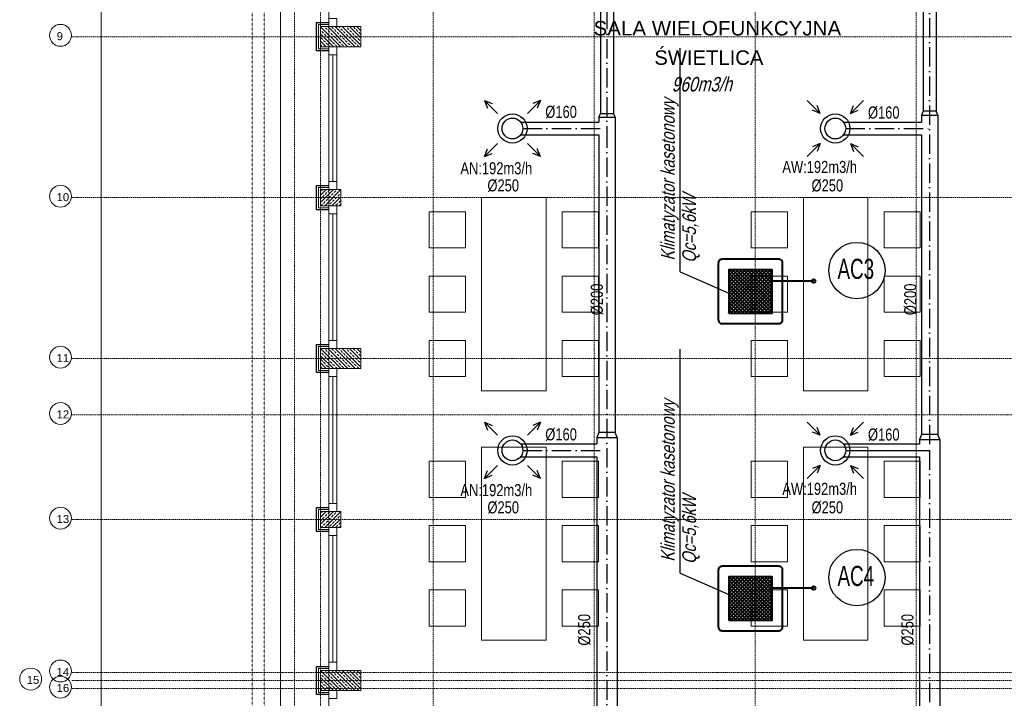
# Model space of a CAD drawing. Header units: millimetres. Extents: x 49908 to 79848, y -11883 to -3092.
# Tile 190 of 222: x 75377 to 76600, y -5849 to -5005. Entities that reach past the tile are written whole.
import ezdxf
from ezdxf.enums import TextEntityAlignment as Align

# ---------------------------------------------------------------- set-up
doc = ezdxf.new("R2010")
doc.units = ezdxf.units.MM
for name, pattern in [('0.5_0.5', [10, 5, -5]), ('ACAD_ISO10W100', [18, 12, -3, 0, -3]), ('DASHDOT', [1, 0.5, -0.25, 0, -0.25]), ('DASHED', [19.05, 12.7, -6.35])]:
    doc.linetypes.add(name, pattern=pattern)
doc.layers.get('0').update_dxf_attribs({"color": 9, "lineweight": 9})
for name, color, linetype, lineweight in [('A stolarka', 9, 'Continuous', 9), ('A wyp ruchome', 9, 'Continuous', 9), ('A_CIENKA', 9, 'Continuous', 9), ('A_IZOLACJA', 9, 'ZIGZAG', 9), ('A_KONSTRUKCJA', 9, 'Continuous', 25), ('A_OSIE', 9, 'DASHDOT', 9), ('A_PRZERYW', 9, 'DASHED', 9), ('A_WIDOK', 9, 'Continuous', 9), ('S_Klimatyzacja', 4, 'Continuous', 40), ('\x9dciany', 9, 'Continuous', 9)]:
    doc.layers.add(name, color=color, linetype=linetype, lineweight=lineweight)
doc.layers.add('A_WYMIAR', color=9, linetype='Continuous', lineweight=5, transparency=0.2)
doc.layers.add('S_Opis CO', color=2, linetype='Continuous')
for name, color, linetype, true_color in [('S_W_Opis', 7, 'Continuous', 0xb000eb), ('S_W_went nawiewna', 7, 'Continuous', 0x129b2b), ('S_W_went wywiewna', 7, 'Continuous', 0xdf5d0c)]:
    doc.layers.add(name, color=color, linetype=linetype, true_color=true_color)
doc.styles.add('Arial', font='arial.ttf')
doc.styles.add('Arial CE', font='arial.ttf')
doc.styles.add('ROMANS', font='romanpl.shx', dxfattribs={"bigfont": 'romanbigpl.shx'})
doc.linetypes.add('ZIGZAG', pattern='A,0.00254,-5.08,[131,ltypeshp.shx,S=5.08,R=0,X=-5.08,Y=0],-10.16,[131,ltypeshp.shx,S=5.08,R=180,X=5.08,Y=0],-5.08', length=20.32254)

msp = doc.modelspace()

# ---------------------------------------------------------------- hatches: boundary and pattern name
at = {"lineweight": 5, "ltscale": 0.25}
h = msp.add_hatch(dxfattribs=at)
h.set_pattern_fill('ANSI33', color=256, angle=90, style=0)
h.set_pattern_definition([(135, (75775.4694, -5039.1265), (-4.4901, -4.4901), []), (135, (75775.4694, -5034.6363), (-4.4901, -4.4901), [3.175, -1.5875])])
h.paths.add_polyline_path([(75750.5, -5039.1), (75800.5, -5039.1), (75800.5, -5014.1), (75750.5, -5014.1)])
h = msp.add_hatch(dxfattribs=at)
h.set_pattern_fill('ANSI33', color=256, style=0)
h.set_pattern_definition([(45, (75750.4694, -5241.6265), (-4.4901, 4.4901), []), (45, (75754.9595, -5241.6265), (-4.4901, 4.4901), [3.175, -1.5875])])
h.paths.add_polyline_path([(75750.5, -5216.6), (75750.5, -5236.6), (75775.5, -5236.6), (75775.5, -5216.6)])
h = msp.add_hatch(dxfattribs=at)
h.set_pattern_fill('ANSI33', color=256, angle=90, style=0)
h.set_pattern_definition([(135, (75775.4694, -5439.1265), (-4.4901, -4.4901), []), (135, (75775.4694, -5434.6363), (-4.4901, -4.4901), [3.175, -1.5875])])
h.paths.add_polyline_path([(75750.5, -5439.1), (75800.5, -5439.1), (75800.5, -5414.1), (75750.5, -5414.1)])
h = msp.add_hatch(dxfattribs=at)
h.set_pattern_fill('ANSI33', color=256, style=0)
h.set_pattern_definition([(45, (75750.4694, -5641.6265), (-4.4901, 4.4901), []), (45, (75754.9595, -5641.6265), (-4.4901, 4.4901), [3.175, -1.5875])])
h.paths.add_polyline_path([(75750.5, -5616.6), (75750.5, -5636.6), (75775.5, -5636.6), (75775.5, -5616.6)])
h = msp.add_hatch(dxfattribs=at)
h.set_pattern_fill('ANSI33', color=256, angle=90, style=0)
h.set_pattern_definition([(135, (75775.4694, -5839.1265), (-4.4901, -4.4901), []), (135, (75775.4694, -5834.6363), (-4.4901, -4.4901), [3.175, -1.5875])])
h.paths.add_polyline_path([(75750.5, -5839.1), (75800.5, -5839.1), (75800.5, -5814.1), (75750.5, -5814.1)])
at = {"layer": 'S_Klimatyzacja'}
h = msp.add_hatch(dxfattribs=at)
h.set_pattern_fill('ANSI37', color=1)
h.set_pattern_definition([(45, (-4053.677, -1332.4212), (-2.24506403, 2.24506403), []), (135, (-4053.677, -1332.4212), (-2.24506403, -2.24506403), [])])
h.paths.add_polyline_path([(76257.6, -5370.1), (76311.4, -5370.1), (76311.4, -5316.3), (76257.6, -5316.3)])
h = msp.add_hatch(dxfattribs=at)
h.set_pattern_fill('ANSI37', color=1)
h.set_pattern_definition([(45, (-4053.677, -1713.9633), (-2.24506403, 2.24506403), []), (135, (-4053.677, -1713.9633), (-2.24506403, -2.24506403), [])])
h.paths.add_polyline_path([(76257.6, -5751.7), (76311.4, -5751.7), (76311.4, -5697.8), (76257.6, -5697.8)])

# ---------------------------------------------------------------- linework, layer by layer
for points in [[(75750.5, -5039.1), (75800.5, -5039.1), (75800.5, -5014.1), (75750.5, -5014.1)], [(75750.5, -5216.6), (75750.5, -5236.6), (75775.5, -5236.6), (75775.5, -5216.6)], [(75750.5, -5439.1), (75800.5, -5439.1), (75800.5, -5414.1), (75750.5, -5414.1)], [(75750.5, -5616.6), (75750.5, -5636.6), (75775.5, -5636.6), (75775.5, -5616.6)], [(75750.5, -5839.1), (75800.5, -5839.1), (75800.5, -5814.1), (75750.5, -5814.1)]]:
    msp.add_lwpolyline(points, close=True)
at = {"layer": 'A stolarka'}
for points in [[(75760.5, -4836.6), (75760.5, -5014.1)], [(75770.5, -5014.1), (75770.5, -5004.1), (75760.5, -5004.1), (75760.5, -5014.1), (75770.5, -5014.1)], [(75760.5, -5039.1), (75760.5, -5216.6)], [(75770.5, -5049.1), (75770.5, -5039.1), (75760.5, -5039.1), (75760.5, -5049.1), (75770.5, -5049.1)], [(75765.5, -5049.1), (75765.5, -5206.6)], [(75770.5, -5049.1), (75770.5, -5206.6)], [(75770.5, -5216.6), (75770.5, -5206.6), (75760.5, -5206.6), (75760.5, -5216.6), (75770.5, -5216.6)], [(75760.5, -5236.6), (75760.5, -5414.1)], [(75770.5, -5246.6), (75770.5, -5236.6), (75760.5, -5236.6), (75760.5, -5246.6), (75770.5, -5246.6)], [(75765.5, -5246.6), (75765.5, -5404.1)], [(75770.5, -5246.6), (75770.5, -5404.1)], [(75770.5, -5414.1), (75770.5, -5404.1), (75760.5, -5404.1), (75760.5, -5414.1), (75770.5, -5414.1)], [(75760.5, -5439.1), (75760.5, -5616.6)], [(75770.5, -5449.1), (75770.5, -5439.1), (75760.5, -5439.1), (75760.5, -5449.1), (75770.5, -5449.1)], [(75765.5, -5449.1), (75765.5, -5606.6)], [(75770.5, -5449.1), (75770.5, -5606.6)], [(75770.5, -5616.6), (75770.5, -5606.6), (75760.5, -5606.6), (75760.5, -5616.6), (75770.5, -5616.6)], [(75760.5, -5636.6), (75760.5, -5814.1)], [(75770.5, -5646.6), (75770.5, -5636.6), (75760.5, -5636.6), (75760.5, -5646.6), (75770.5, -5646.6)], [(75765.5, -5646.6), (75765.5, -5804.1)], [(75770.5, -5646.6), (75770.5, -5804.1)], [(75770.5, -5814.1), (75770.5, -5804.1), (75760.5, -5804.1), (75760.5, -5814.1), (75770.5, -5814.1)], [(75760.5, -5839.1), (75760.5, -6016.6)], [(75770.5, -5849.1), (75770.5, -5839.1), (75760.5, -5839.1), (75760.5, -5849.1), (75770.5, -5849.1)]]:
    msp.add_lwpolyline(points, dxfattribs=at)
at = {"layer": 'A wyp ruchome'}
for points in [[(76030.5, -5226.6), (76030.5, -5466.6), (75950.5, -5466.6), (75950.5, -5226.6)], [(76430.5, -5226.6), (76430.5, -5466.6), (76350.5, -5466.6), (76350.5, -5226.6)], [(75930.5, -5244.1), (75885.5, -5244.1), (75885.5, -5289.1), (75930.5, -5289.1)], [(76050.5, -5244.1), (76095.5, -5244.1), (76095.5, -5289.1), (76050.5, -5289.1)], [(76330.5, -5244.1), (76285.5, -5244.1), (76285.5, -5289.1), (76330.5, -5289.1)], [(76450.5, -5244.1), (76495.5, -5244.1), (76495.5, -5289.1), (76450.5, -5289.1)], [(75930.5, -5324.1), (75885.5, -5324.1), (75885.5, -5369.1), (75930.5, -5369.1)], [(76050.5, -5324.1), (76095.5, -5324.1), (76095.5, -5369.1), (76050.5, -5369.1)], [(76330.5, -5324.1), (76285.5, -5324.1), (76285.5, -5369.1), (76330.5, -5369.1)], [(76450.5, -5324.1), (76495.5, -5324.1), (76495.5, -5369.1), (76450.5, -5369.1)], [(75930.5, -5404.1), (75885.5, -5404.1), (75885.5, -5449.1), (75930.5, -5449.1)], [(76050.5, -5404.1), (76095.5, -5404.1), (76095.5, -5449.1), (76050.5, -5449.1)], [(76330.5, -5404.1), (76285.5, -5404.1), (76285.5, -5449.1), (76330.5, -5449.1)], [(76450.5, -5404.1), (76495.5, -5404.1), (76495.5, -5449.1), (76450.5, -5449.1)], [(76030.5, -5536.6), (76030.5, -5776.6), (75950.5, -5776.6), (75950.5, -5536.6)], [(76430.5, -5536.6), (76430.5, -5776.6), (76350.5, -5776.6), (76350.5, -5536.6)], [(75930.5, -5554.1), (75885.5, -5554.1), (75885.5, -5599.1), (75930.5, -5599.1)], [(76050.5, -5554.1), (76095.5, -5554.1), (76095.5, -5599.1), (76050.5, -5599.1)], [(76330.5, -5554.1), (76285.5, -5554.1), (76285.5, -5599.1), (76330.5, -5599.1)], [(76450.5, -5554.1), (76495.5, -5554.1), (76495.5, -5599.1), (76450.5, -5599.1)], [(75930.5, -5634.1), (75885.5, -5634.1), (75885.5, -5679.1), (75930.5, -5679.1)], [(76050.5, -5634.1), (76095.5, -5634.1), (76095.5, -5679.1), (76050.5, -5679.1)], [(76330.5, -5634.1), (76285.5, -5634.1), (76285.5, -5679.1), (76330.5, -5679.1)], [(76450.5, -5634.1), (76495.5, -5634.1), (76495.5, -5679.1), (76450.5, -5679.1)], [(75930.5, -5714.1), (75885.5, -5714.1), (75885.5, -5759.1), (75930.5, -5759.1)], [(76050.5, -5714.1), (76095.5, -5714.1), (76095.5, -5759.1), (76050.5, -5759.1)], [(76330.5, -5714.1), (76285.5, -5714.1), (76285.5, -5759.1), (76330.5, -5759.1)], [(76450.5, -5714.1), (76495.5, -5714.1), (76495.5, -5759.1), (76450.5, -5759.1)]]:
    msp.add_lwpolyline(points, close=True, dxfattribs=at)
at = {"layer": 'A_CIENKA'}
msp.add_line((75700.5, -4816.6), (75700.5, -6546.6), dxfattribs=at)
at = {"layer": 'A_IZOLACJA', "ltscale": 0.005}
for points in [[(75760.5, -5041.6), (75748, -5041.6), (75748, -5011.6), (75760.5, -5011.6)], [(75760.5, -5239.1), (75748, -5239.1), (75748, -5214.1), (75760.5, -5214.1)], [(75760.5, -5441.6), (75748, -5441.6), (75748, -5411.6), (75760.5, -5411.6)], [(75760.5, -5639.1), (75748, -5639.1), (75748, -5614.1), (75760.5, -5614.1)], [(75760.5, -5841.6), (75748, -5841.6), (75748, -5811.6), (75760.5, -5811.6)]]:
    msp.add_lwpolyline(points, dxfattribs=at)
at = {"layer": 'A_KONSTRUKCJA'}
for points in [[(75760.5, -5044.1), (75745.5, -5044.1), (75745.5, -5009.1), (75760.5, -5009.1)], [(75760.5, -5241.6), (75745.5, -5241.6), (75745.5, -5211.6), (75760.5, -5211.6)], [(75760.5, -5444.1), (75745.5, -5444.1), (75745.5, -5409.1), (75760.5, -5409.1)], [(75760.5, -5641.6), (75745.5, -5641.6), (75745.5, -5611.6), (75760.5, -5611.6)], [(75760.5, -5844.1), (75745.5, -5844.1), (75745.5, -5809.1), (75760.5, -5809.1)]]:
    msp.add_lwpolyline(points, dxfattribs=at)
at = {"layer": 'A_OSIE', "ltscale": 0.3, "transparency": 33554559}
for p, q in [((75718, -3903), (75718, -7140.1)), ((75760.5, -3903), (75760.5, -7140.1)), ((75890.5, -7140.1), (75890.2, -3903)), ((76090.5, -7140.1), (76090.5, -3902.9)), ((76290.5, -7140.1), (76290.5, -3903)), ((76490.5, -7140.1), (76490.5, -3903)), ((78341.8, -5026.6), (75440.8, -5026.6)), ((78341.8, -5226.6), (75440.8, -5226.6)), ((78341.8, -5426.6), (75440.8, -5426.6)), ((75440.8, -5496.6), (78341.8, -5496.6)), ((78341.8, -5626.6), (75440.8, -5626.6)), ((78341.8, -5816.6), (75440.8, -5816.6)), ((78344.5, -5826.6), (75440.8, -5826.6)), ((78341.8, -5836.6), (75440.8, -5836.6))]:
    msp.add_line(p, q, dxfattribs=at)
at = {"layer": 'A_PRZERYW', "ltscale": 0.01}
msp.add_lwpolyline([(76680.5, -6566.6), (75750.5, -6566.6), (75750.5, -4643.6)], dxfattribs=at)
at = {"layer": 'A_WIDOK', "linetype": '0.5_0.5', "ltscale": 0.02}
for p, q in [((75665.5, -4636.6), (75665.5, -6651.6)), ((75680.5, -4636.6), (75680.5, -6636.6))]:
    msp.add_line(p, q, dxfattribs=at)
at = {"layer": 'A_WYMIAR'}
for centre in [(75427.3, -5024.9), (75427.3, -5224.9), (75427.3, -5424.9), (75427.3, -5494.9), (75427.3, -5624.9), (75427.3, -5814.9), (75390.2, -5824.9), (75427.3, -5834.9)]:
    msp.add_circle(centre, 13.6, dxfattribs=at)
at = {"layer": 'S_Klimatyzacja'}
for p, q in [((76362.9, -5330.3), (76311.4, -5330.3)), ((76362.9, -5711.9), (76311.4, -5711.9))]:
    msp.add_line(p, q, dxfattribs=at)
at = {"layer": 'S_Klimatyzacja', "color": 3}
for points in [[(76249.3, -5383.2), (76319.8, -5383.2, 0.414214), (76324.5, -5378.5), (76324.5, -5308, 0.414214), (76319.8, -5303.2), (76249.3, -5303.2, 0.414214), (76244.5, -5308), (76244.5, -5378.5, 0.414214)], [(76249.3, -5764.8), (76319.8, -5764.8, 0.414214), (76324.5, -5760), (76324.5, -5689.5, 0.414214), (76319.8, -5684.8), (76249.3, -5684.8, 0.414214), (76244.5, -5689.5), (76244.5, -5760, 0.414214)]]:
    msp.add_lwpolyline(points, format="xyb", close=True, dxfattribs=at)
for points in [[(76257.6, -5370.1), (76311.4, -5370.1), (76311.4, -5316.3), (76257.6, -5316.3)], [(76257.6, -5751.7), (76311.4, -5751.7), (76311.4, -5697.8), (76257.6, -5697.8)]]:
    msp.add_lwpolyline(points, close=True, dxfattribs=at)
at = {"layer": 'S_Klimatyzacja', "ltscale": 0.01}
for centre in [(76362.9, -5330.3), (76362.9, -5711.9)]:
    msp.add_circle(centre, 2.27, dxfattribs=at)
at = {"layer": 'S_Opis CO', "color": 3, "ltscale": 0.1}
for p, q in [((76197.1, -5318.9), (76197.1, -5040.8)), ((76197.1, -5693.2), (76197.1, -5415.1))]:
    msp.add_line(p, q, dxfattribs=at)
at = {"layer": 'S_Opis CO', "color": 1, "ltscale": 0.1}
for p, q in [((76197.1, -5318.9), (76257.6, -5345.4)), ((76197.1, -5693.2), (76257.6, -5719.7))]:
    msp.add_line(p, q, dxfattribs=at)
at = {"layer": 'S_Opis CO', "color": 3}
for centre in [(76416.8, -5317.2), (76416.8, -5698.8)]:
    msp.add_circle(centre, 35, dxfattribs=at)
at = {"layer": 'S_W_went nawiewna', "ltscale": 2}
for p, q in [((76114.2, -4726.5), (76114.2, -5122)), ((76098.2, -4748.7), (76098.2, -5122)), ((75953.9, -5105.8), (75963.5, -5109.8)), ((75953.9, -5105.8), (75957.9, -5115.5)), ((75953.9, -5105.8), (75970.1, -5122)), ((76023.7, -5105.8), (76007.5, -5122)), ((76023.7, -5105.8), (76014, -5109.8)), ((76023.7, -5105.8), (76019.7, -5115.5)), ((76096.2, -5127.2), (76098.2, -5122)), ((76098.2, -5122), (76114.2, -5122)), ((76114.2, -5122), (76116.2, -5127.2)), ((75998.9, -5132.7), (76096.2, -5132.7)), ((76096.2, -5127.2), (76096.2, -5132.7)), ((76116.2, -5127.2), (76096.2, -5127.2)), ((76116.2, -5127.2), (76116.2, -5518.7)), ((75998.9, -5148.7), (76096.2, -5148.7)), ((76096.2, -5148.7), (76096.2, -5518.7)), ((75953.9, -5175.6), (75970.1, -5159.4)), ((76023.7, -5175.6), (76007.5, -5159.4)), ((75953.9, -5175.6), (75957.9, -5165.9)), ((75953.9, -5175.6), (75963.5, -5171.6)), ((76023.7, -5175.6), (76014, -5171.6)), ((76023.7, -5175.6), (76019.7, -5165.9)), ((75953.9, -5505.8), (75963.5, -5509.8)), ((75953.9, -5505.8), (75957.9, -5515.5)), ((75953.9, -5505.8), (75970.1, -5522)), ((76023.7, -5505.8), (76007.5, -5522)), ((76023.7, -5505.8), (76014, -5509.8)), ((76023.7, -5505.8), (76019.7, -5515.5)), ((76096.2, -5518.7), (76093.7, -5524.8)), ((76093.7, -5524.8), (76118.7, -5524.8)), ((76093.7, -5524.8), (76093.7, -5532.7)), ((76116.2, -5518.7), (76096.2, -5518.7)), ((76118.7, -5524.8), (76116.2, -5518.7)), ((76118.7, -5524.8), (76118.7, -5903.9)), ((75998.9, -5532.7), (76093.7, -5532.7)), ((75998.9, -5548.7), (76093.7, -5548.7)), ((76093.7, -5548.7), (76093.7, -5903.9)), ((75953.9, -5575.6), (75970.1, -5559.4)), ((75953.9, -5575.6), (75957.9, -5565.9)), ((76023.7, -5575.6), (76007.5, -5559.4)), ((76023.7, -5575.6), (76019.7, -5565.9)), ((75953.9, -5575.6), (75963.5, -5571.6)), ((76023.7, -5575.6), (76014, -5571.6))]:
    msp.add_line(p, q, dxfattribs=at)
at = {"layer": 'S_W_went nawiewna', "color": 1, "linetype": 'ACAD_ISO10W100', "ltscale": 2}
for p, q in [((76106.2, -4740.7), (76106.2, -5140.7)), ((76001.7, -5140.7), (76106.2, -5140.7)), ((76106.2, -5140.7), (76106.2, -5922)), ((76001.7, -5540.7), (76106.2, -5540.7))]:
    msp.add_line(p, q, dxfattribs=at)
at = {"layer": 'S_W_went nawiewna'}
for centre, radius in [((75988.8, -5140.7), 18.2), ((75988.8, -5140.7), 12.9), ((75988.8, -5540.7), 18.2), ((75988.8, -5540.7), 12.9)]:
    msp.add_circle(centre, radius, dxfattribs=at)
at = {"layer": 'S_W_went wywiewna', "color": 1, "linetype": 'ACAD_ISO10W100', "ltscale": 2}
for p, q in [((76507.1, -4606.6), (76507.1, -5540.7)), ((76402.8, -5140.7), (76507.1, -5140.7)), ((76507.1, -5540.7), (76507.1, -5921.1))]:
    msp.add_line(p, q, dxfattribs=at)
at = {"layer": 'S_W_went wywiewna', "ltscale": 2}
for p, q in [((76515.1, -4723.9), (76515.1, -5119.2)), ((76499.1, -4748.7), (76499.1, -5119.2)), ((76371.2, -5122), (76355, -5105.8)), ((76371.2, -5122), (76367.2, -5112.3)), ((76408.6, -5122), (76424.8, -5105.8)), ((76408.6, -5122), (76412.6, -5112.3)), ((76371.2, -5122), (76361.5, -5118)), ((76408.6, -5122), (76418.3, -5118)), ((76499.1, -5119.2), (76497.1, -5124.1)), ((76497.1, -5124.1), (76517.1, -5124.1)), ((76497.1, -5124.1), (76497.1, -5132.7)), ((76515.1, -5119.2), (76499.1, -5119.2)), ((76517.1, -5124.1), (76515.1, -5119.2)), ((76517.1, -5124.1), (76517.1, -5521.1)), ((76400, -5132.7), (76497.1, -5132.7)), ((76400, -5148.7), (76497.1, -5148.7)), ((76497.1, -5148.7), (76497.1, -5521.1)), ((76371.2, -5159.4), (76355, -5175.6)), ((76371.2, -5159.4), (76361.5, -5163.4)), ((76371.2, -5159.4), (76367.2, -5169.1)), ((76408.6, -5159.4), (76418.3, -5163.4)), ((76408.6, -5159.4), (76412.6, -5169.1)), ((76408.6, -5159.4), (76424.8, -5175.6)), ((76371.2, -5522), (76355, -5505.8)), ((76371.2, -5522), (76367.2, -5512.3)), ((76408.6, -5522), (76424.8, -5505.8)), ((76408.6, -5522), (76412.6, -5512.3)), ((76371.2, -5522), (76361.5, -5518)), ((76408.6, -5522), (76418.3, -5518)), ((76497.1, -5521.1), (76494.6, -5527.2)), ((76494.6, -5527.2), (76494.6, -5532.7)), ((76494.6, -5527.2), (76519.6, -5527.2)), ((76517.1, -5521.1), (76497.1, -5521.1)), ((76519.6, -5527.2), (76517.1, -5521.1)), ((76519.6, -5527.2), (76519.6, -5903)), ((76400, -5532.7), (76494.6, -5532.7)), ((76402.8, -5540.7), (76507.1, -5540.7)), ((76400, -5548.7), (76494.6, -5548.7)), ((76494.6, -5548.7), (76494.6, -5903)), ((76371.2, -5559.4), (76355, -5575.6)), ((76371.2, -5559.4), (76361.5, -5563.4)), ((76371.2, -5559.4), (76367.2, -5569.1)), ((76408.6, -5559.4), (76418.3, -5563.4)), ((76408.6, -5559.4), (76412.6, -5569.1)), ((76408.6, -5559.4), (76424.8, -5575.6))]:
    msp.add_line(p, q, dxfattribs=at)
at = {"layer": 'S_W_went wywiewna'}
for centre, radius in [((76389.9, -5140.7), 18.2), ((76389.9, -5140.7), 12.9), ((76389.9, -5540.7), 18.2), ((76389.9, -5540.7), 12.9)]:
    msp.add_circle(centre, radius, dxfattribs=at)
at = {"layer": '\x9dciany'}
msp.add_line((75478, -4816.6), (75478, -6546.6), dxfattribs=at)

# ---------------------------------------------------------------- texts
at = {"layer": 'A_WYMIAR', "char_height": 10, "attachment_point": 1, "style": 'Arial'}
for s, insert in [('9', (75422.5, -5021)), ('10', (75422.5, -5221)), ('11', (75422.5, -5421)), ('12', (75422.5, -5491)), ('13', (75422.5, -5621)), ('15', (75385.4, -5821)), ('14', (75422.5, -5811)), ('16', (75422.5, -5831))]:
    msp.add_mtext_dynamic_manual_height_columns(s, width=473.698, gutter_width=1.25, heights=[0], dxfattribs=dict(at, insert=insert))
at = {"layer": 'S_Opis CO', "lineweight": 18, "style": 'ROMANS', "oblique": 15, "width": 0.8}
for s, p in [('Klimatyzator kasetonowy', (76190.4, -5304.8)), ('Qc=5,6kW', (76216.8, -5307.7)), ('Klimatyzator kasetonowy', (76190.4, -5679.1)), ('Qc=5,6kW', (76216.8, -5682))]:
    msp.add_text(s, height=17, rotation=90, dxfattribs=at).set_placement(p)
at = {"layer": 'S_Opis CO', "color": 3, "style": 'ROMANS', "width": 0.7}
for s, p in [('AC3', (76415.4, -5315.1)), ('AC4', (76415.4, -5696.7))]:
    msp.add_text(s, height=25, dxfattribs=at).set_placement(p, align=Align.MIDDLE_CENTER)
at = {"layer": 'S_W_Opis', "style": 'ROMANS', "oblique": 15, "width": 0.8}
msp.add_text('960m3/h', height=18, dxfattribs=at).set_placement((76223.9, -5085.3), align=Align.MIDDLE)
at = {"layer": 'S_W_Opis', "lineweight": 18, "style": 'ROMANS', "width": 0.8}
for s, p in [('%%C160', (76029.6, -5127.5)), ('%%C160', (76430.5, -5128.3)), ('AN:192m3/h', (75924.1, -5197.6)), ('AW:192m3/h', (76324.1, -5196)), ('%%c250', (75957.7, -5218.9)), ('%%c250', (76360.4, -5218.9)), ('%%C160', (76029.6, -5528.3)), ('%%C160', (76430.5, -5528.5)), ('AN:192m3/h', (75924.1, -5597.6)), ('AW:192m3/h', (76324.1, -5596)), ('%%c250', (75957.7, -5619)), ('%%c250', (76360.4, -5619))]:
    msp.add_text(s, height=15, dxfattribs=at).set_placement(p)
for s, p in [('%%C200', (76101.1, -5372.7)), ('%%C200', (76490.5, -5372.7)), ('%%C250', (76085.4, -5783.3)), ('%%C250', (76487, -5783.3))]:
    msp.add_text(s, height=15, rotation=90, dxfattribs=at).set_placement(p)
at = {"layer": '\x9dciany', "linetype": 'Continuous', "lineweight": 35, "style": 'Arial CE'}
for s, width, p, p2 in [('SALA WIELOFUNKCYJNA', 1.014337, (76089.6, -5025.1), (76397.2, -5025.1)), ('ŚWIETLICA', 0.998761, (76165.1, -5061.6), (76300.5, -5061.6))]:
    msp.add_text(s, height=18, dxfattribs=dict(at, width=width)).set_placement(p, p2, align=Align.FIT)
at = {"layer": '\x9dciany', "style": 'Arial CE', "width": 0.998761}
msp.add_text('ŚWIETLICA', height=18, dxfattribs=at).set_placement((76165.1, -5061.6), (76300.5, -5061.6), align=Align.FIT)

doc.saveas('drawing.dxf')
